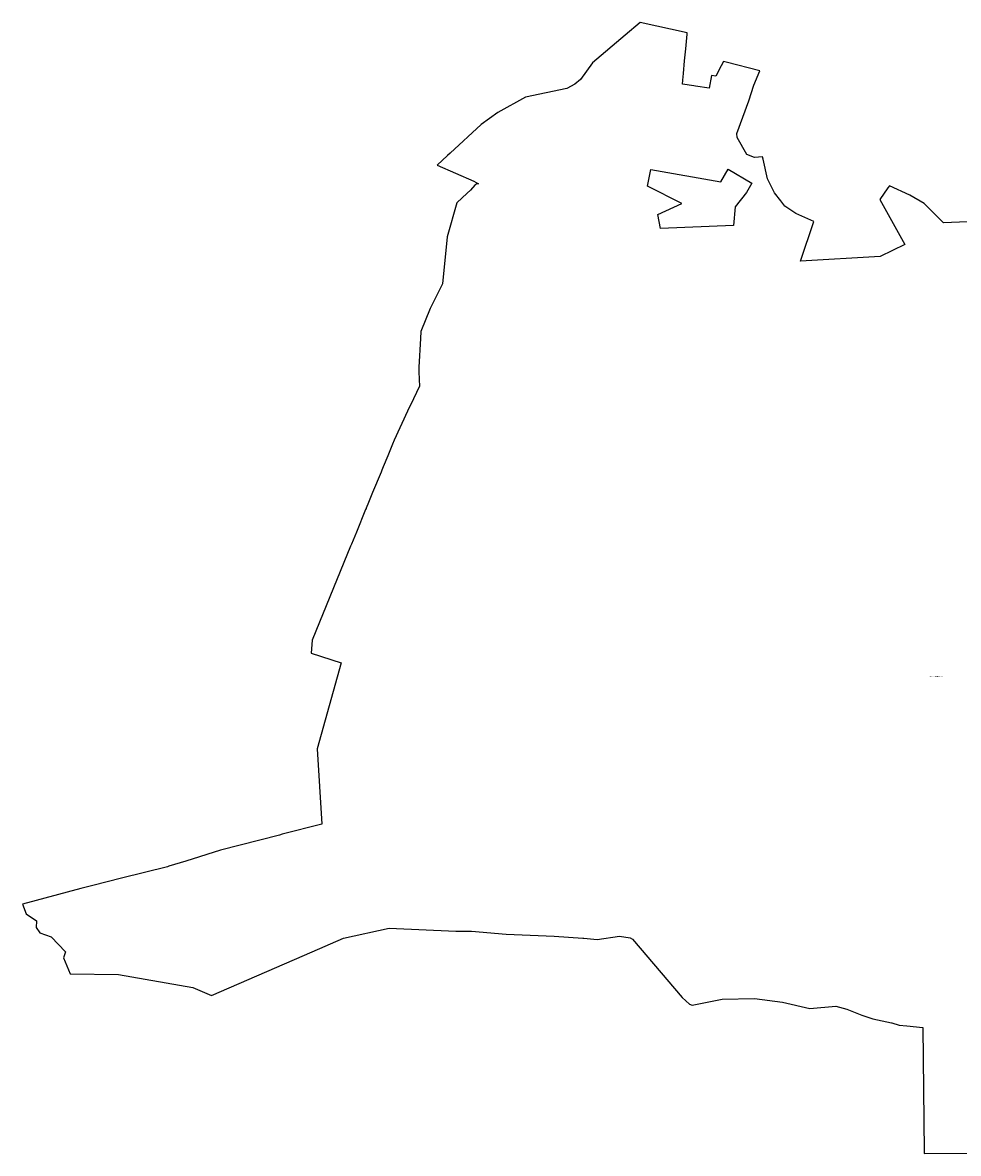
# Model space of a CAD drawing. Header units: metres. Extents: x 5550519 to 5556068, y 5707831 to 5711778.
# Tile 1 of 6: x 5550519 to 5553349, y 5708357 to 5711778. Entities that reach past the tile are written whole.
import ezdxf

# ---------------------------------------------------------------- set-up
doc = ezdxf.new("R2010")
doc.units = ezdxf.units.M
doc.styles.get("Standard").update_dxf_attribs({"font": 'Working1250', "width": 0.75})

msp = doc.modelspace()

# ---------------------------------------------------------------- linework, layer by layer
at = {"layer": '216-obręb ewidencyjny', "color": 7, "linetype": 'CONTINUOUS', "lineweight": 25, "flags": 128}
msp.add_lwpolyline([(5553376.5, 5711175.13), (5553303.29, 5711172.41), (5553245.53, 5711230.59), (5553201.96, 5711255.35), (5553140.19, 5711284.18), (5553135.72, 5711277.69), (5553111.42, 5711242.97), (5553187.3, 5711106.28), (5553112.55, 5711070.64), (5552871.37, 5711055.67), (5552911.56, 5711176.56), (5552902.55, 5711179.99), (5552857.56, 5711200.05), (5552823.52, 5711222.08), (5552811.69, 5711238.16), (5552792.63, 5711262.96), (5552771.45, 5711305.07), (5552757.83, 5711364.93), (5552755.89, 5711371.71), (5552732.07, 5711369.95), (5552708.66, 5711378.89), (5552680.03, 5711429.79), (5552679.16, 5711442.78), (5552714.87, 5711541.1), (5552730.31, 5711588.98), (5552748.08, 5711631.97), (5552646.36, 5711658.41), (5552638.8, 5711660.44), (5552624.64, 5711633.81), (5552623.01, 5711630.74), (5552615.25, 5711616.16), (5552602.2, 5711617.95), (5552594.64, 5711579.05), (5552553.44, 5711585.49), (5552548.45, 5711586.27), (5552514.23, 5711591.62), (5552515.33, 5711603.25), (5552517.25, 5711623.5), (5552520.9, 5711662.6), (5552524.28, 5711698.67), (5552528.39, 5711742.51), (5552528.77, 5711746.49), (5552386.72, 5711777.83), (5552341.22, 5711740), (5552242.43, 5711655.77), (5552206.34, 5711605.86), (5552188.96, 5711591.55), (5552164.86, 5711578.01), (5552039.74, 5711552.34), (5551955.7, 5711505.94), (5551905.37, 5711470.06), (5551811.47, 5711382.69), (5551803.77, 5711375.52), (5551772.64, 5711346.55), (5551883.27, 5711298.11), (5551897.77, 5711289.86), (5551892.76, 5711290.25), (5551886.05, 5711286.29), (5551872.89, 5711270.89), (5551862.61, 5711261.35), (5551831.94, 5711232.47), (5551802.24, 5711129.93), (5551788.66, 5710987.51), (5551781.95, 5710975.45), (5551751.34, 5710913.14), (5551722.97, 5710843.08), (5551721.64, 5710822.12), (5551717.12, 5710735.9), (5551717.15, 5710734.75), (5551717.28, 5710729.36), (5551718.23, 5710691.33), (5551718.4, 5710685.29), (5551718.54, 5710678.21), (5551700.35, 5710639.93), (5551682.44, 5710602.21), (5551642.54, 5710514.46), (5551637.45, 5710502.12), (5551623.18, 5710467.49), (5551609.29, 5710433.77), (5551605.17, 5710423.76), (5551602.56, 5710417.46), (5551577.11, 5710355.84), (5551573.11, 5710346.16), (5551571.19, 5710341.53), (5551564.8, 5710326.05), (5551557.63, 5710308.7), (5551557.41, 5710308.15), (5551555.92, 5710304.56), (5551527.98, 5710236.39), (5551512.98, 5710199.81), (5551510.42, 5710193.56), (5551490.24, 5710144.39), (5551479.1, 5710117.26), (5551458.82, 5710067.87), (5551393.84, 5709909.31), (5551391.4, 5709870.04), (5551481.75, 5709840.61), (5551409.76, 5709580.98), (5551423.09, 5709353.05), (5551303.72, 5709322.21), (5551295.5, 5709320.04), (5551117.26, 5709273.83), (5551012.16, 5709241.21), (5550960.79, 5709225.26), (5550956.77, 5709224.01), (5550818, 5709189.31), (5550730.65, 5709167.23), (5550694.77, 5709158.17), (5550518.53, 5709110.79), (5550529.37, 5709082.02), (5550560.31, 5709060.17), (5550559.54, 5709040.46), (5550570.29, 5709023.56), (5550605.11, 5709012.3), (5550648.12, 5708966.22), (5550641.98, 5708948.04), (5550662.2, 5708900.17), (5550808.13, 5708898.12), (5551033.49, 5708859.06), (5551089.49, 5708834.11), (5551393.9, 5708966.73), (5551489.39, 5709008.2), (5551627.64, 5709038.67), (5551829.12, 5709029.2), (5551875.72, 5709029.2), (5551980.94, 5709019.98), (5552126.61, 5709014.09), (5552212.57, 5709007.69), (5552215.96, 5709007.44), (5552256.67, 5709003.6), (5552324.26, 5709014.35), (5552356.26, 5709009.23), (5552363.39, 5709005.37), (5552513.71, 5708828.74), (5552535.73, 5708808.26), (5552544.05, 5708804.75), (5552634.8, 5708823.62), (5552731.82, 5708825.15), (5552816.57, 5708814.5), (5552899.47, 5708795.25), (5552978.13, 5708802.34), (5553011.86, 5708793.15), (5553056.89, 5708775.38), (5553089.77, 5708763.44), (5553146.85, 5708752.04), (5553147.96, 5708751.69), (5553170.16, 5708744.9), (5553192.41, 5708742.46), (5553241.23, 5708737.46), (5553245.56, 5708362.55), (5553245.62, 5708356.81), (5553657.79, 5708359.66)], dxfattribs=at)
msp.add_lwpolyline([(5552408.35, 5711282.97), (5552418.7, 5711333.31), (5552630.48, 5711296.61), (5552652.73, 5711334.79), (5552723.61, 5711292.4), (5552707.75, 5711263.47), (5552673.7, 5711220.96), (5552668.71, 5711163.97), (5552447.39, 5711155.21), (5552439.76, 5711197.02), (5552511.95, 5711230.73)], close=True, dxfattribs=at)

# ---------------------------------------------------------------- texts
at = {"layer": '208-opis obrębu', "color": 7, "linetype": 'CONTINUOUS', "lineweight": 25, "width": 0.79}
msp.add_text('[021605_5.0009] Szklarki', height=2.625, dxfattribs=at).set_placement((5553260.86, 5709798.46))

doc.saveas('drawing.dxf')
